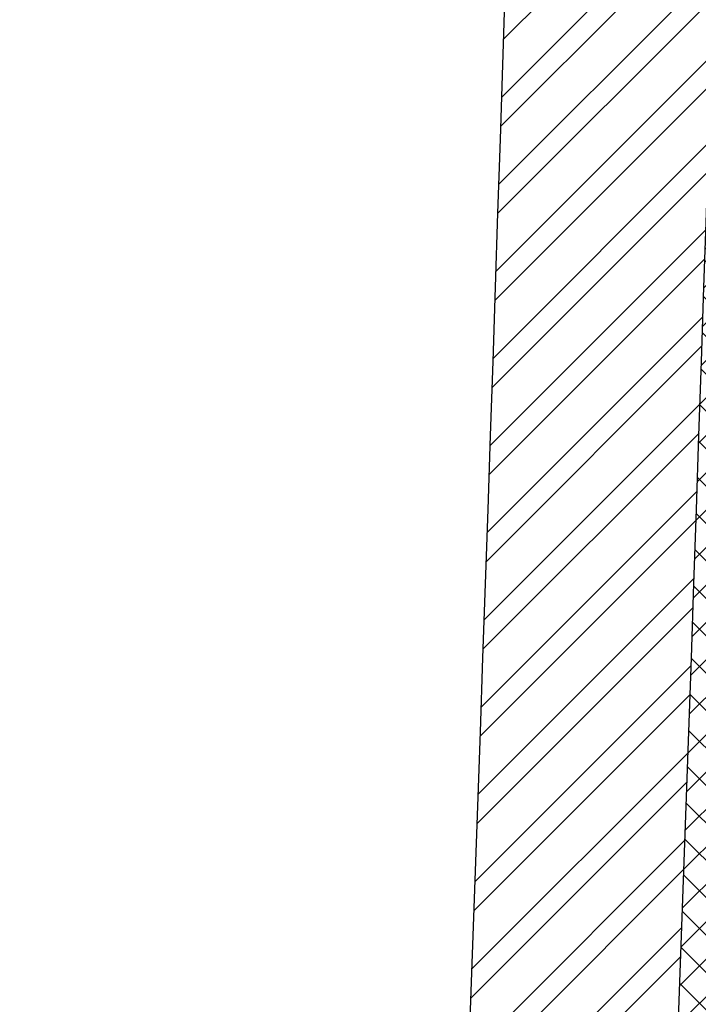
# Model space of a CAD drawing. Header units: millimetres. Extents: x 256680 to 410391, y -77299 to -22623.
# Tile 130 of 202: x 342815 to 343467, y -26628 to -25683. Entities that reach past the tile are written whole.
import ezdxf

# ---------------------------------------------------------------- set-up
doc = ezdxf.new("R2010")
doc.units = ezdxf.units.MM
doc.header["$LTSCALE"] = 2.5
doc.layers.add('HATCH LIGHT', color=250, linetype='Continuous', lineweight=0)
doc.layers.add('WALL', color=132, linetype='Continuous', lineweight=25)

msp = doc.modelspace()

# ---------------------------------------------------------------- hatches: boundary and pattern name
at = {"layer": 'HATCH LIGHT', "true_color": 0x636466}
h = msp.add_hatch(dxfattribs=at)
h.set_pattern_fill('ANSI32', color=251, scale=6)
h.set_pattern_definition([(45, (278504.9415947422, -46725.02572774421), (-40.41115254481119, 40.41115254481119), []), (45, (278531.8823747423, -46725.02572774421), (-40.41115254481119, 40.41115254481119), [])])
h.paths.add_polyline_path([(355647.7822704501, -32589.97445290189), (355453.8378209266, -32638.81655051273), (355635.3805490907, -33359.69440875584), (343082.7307144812, -33359.58488732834, -0.0002631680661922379), (343068.2036793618, -33559.58476056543), (355891.9928684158, -33559.69664779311)])
h.paths.add_polyline_path([(343496.6756920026, -25157.05522880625), (343296.5922626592, -25157.05522880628, -0.0119723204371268), (342815.3745183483, -34256.03179570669), (343015.9648833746, -34256.03179570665, 0.01195971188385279)])
h.paths.add_polyline_path([(343480.3010193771, -25697.60409340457), (353159.2431316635, -26046.56270283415, 0.003501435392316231), (353653.314225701, -26800.64148205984), (353820.9384752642, -26691.52636838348), (353270.8281259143, -25850.45577696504), (343486.5356675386, -25497.69893113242, -0.0002624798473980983)])
h = msp.add_hatch(dxfattribs=at)
h.set_pattern_fill('ANSI37', color=251, scale=8)
h.set_pattern_definition([(45, (278504.9415947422, -46725.02572774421), (-17.96051224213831, 17.96051224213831), []), (135, (278504.9415947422, -46725.02572774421), (-17.96051224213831, -17.9605122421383), [])])
edge = h.paths.add_edge_path()
edge.add_line((346273.8414761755, -25798.32067811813), (343480.3010193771, -25697.60409340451))
edge.add_arc((153082.9451722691, -19659.43587777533), 190493.0775355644, 356.573536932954, 358.1835585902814, ccw=False)
edge.add_line((343235.4839014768, -31044.7160152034), (346084.6984569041, -31044.74087449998))
edge.add_line((346084.6984569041, -31044.74087449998), (346211.2033009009, -27535.69369794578))
edge.add_line((346211.2033009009, -27535.69369794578), (346111.2682299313, -27532.09070053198))
edge.add_line((346111.2682299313, -27532.09070053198), (346082.0152554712, -28343.52252291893))
edge.add_line((346082.0152554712, -28343.52252291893), (346082.0215529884, -28343.52274996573))
edge.add_line((346082.0215529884, -28343.52274996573), (346017.1675995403, -30142.35402741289))
edge.add_line((346017.1675995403, -30142.35402741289), (345988.2386160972, -30944.74003288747))
edge.add_line((345988.2386160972, -30944.74003288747), (343356.5309542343, -30944.71707133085))
edge.add_line((343356.5309542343, -30944.71707133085), (343482.5531658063, -27449.28335022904))
edge.add_line((343482.5531658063, -27449.28335022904), (344481.9038754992, -27485.31332436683))
edge.add_line((344481.9038754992, -27485.31332436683), (344523.2983372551, -27486.80573466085))
edge.add_line((344523.2983372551, -27486.80573466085), (344526.9013346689, -27386.87066369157))
edge.add_line((344526.9013346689, -27386.87066369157), (343486.1561632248, -27349.34827915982))
edge.add_line((343486.1561632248, -27349.34827915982), (343542.0643650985, -25799.89520856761))
edge.add_line((343542.0643650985, -25799.89520856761), (345041.0904296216, -25853.94016977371))
edge.add_line((345041.0904296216, -25853.94016977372), (345030.2814373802, -26153.74538268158))
edge.add_line((345030.2814373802, -26153.74538268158), (345006.8764767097, -26801.70399989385))
edge.add_line((345006.8764767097, -26801.70399989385), (345004.2345807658, -26874.8608423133))
edge.add_line((345004.2345807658, -26874.8608423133), (345104.1712021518, -26878.4659484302))
edge.add_line((345104.1712021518, -26878.4659484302), (345140.9721768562, -25857.54187831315))
edge.add_line((345140.9721768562, -25857.54187831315), (346170.3034078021, -25894.65275167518))
edge.add_line((346170.3034078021, -25894.65275167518), (346143.6951689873, -26632.67610625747))
edge.add_line((346143.6951689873, -26632.67610625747), (346243.630239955, -26636.27910367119))
edge.add_line((346243.630239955, -26636.27910367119), (346273.8414761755, -25798.32067811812))

# ---------------------------------------------------------------- linework, layer by layer
at = {"layer": 'WALL'}
for radius, start, end in [(190293.077535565, 355.6007561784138, 358.3444788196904), (190493.077535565, 355.6053840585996, 358.3462138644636)]:
    msp.add_arc((153082.9451722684, -19659.43587777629), radius, start, end, dxfattribs=at)

doc.saveas('drawing.dxf')
